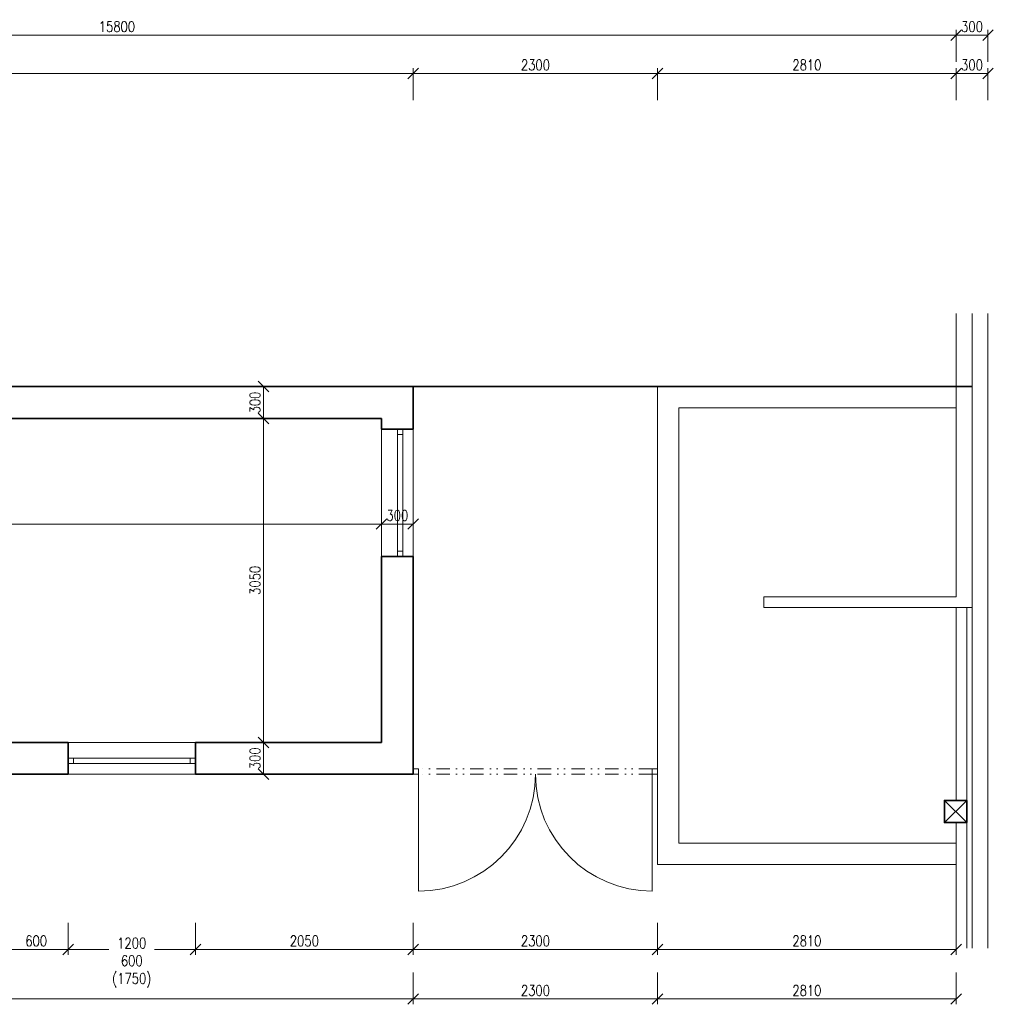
# Model space of a CAD drawing. Header units: millimetres. Extents: x -485339 to 286898, y -1189934 to 1602269.
# Tile 123 of 230: x 89040 to 98205, y -1083142 to -1073871. Entities that reach past the tile are written whole.
import ezdxf

# ---------------------------------------------------------------- set-up
doc = ezdxf.new("R2010")
doc.units = ezdxf.units.MM
doc.header["$LTSCALE"] = 10
doc.linetypes.add('DĚLICÍ2', pattern=[15.875, 6.35, -3.175, 0, -3.175, 0, -3.175])
doc.layers.get('Defpoints').update_dxf_attribs({"lineweight": 0})
for name, color, linetype, lineweight in [('St__otvory_dveře', 40, 'Continuous', 18), ('St_kóty', 132, 'Continuous', 18), ('St_lehký obvodový plášť', 152, 'Continuous', 18), ('St_otvory_okna', 40, 'Continuous', 18), ('St_sloupy_konstrukce haly', 5, 'Continuous', 35), ('St_sloupy_opláštění_půdorys', 25, 'Continuous', 35), ('St_čáry_obrys', 5, 'Continuous', 35), ('St_čáry_plné', 250, 'Continuous', 18)]:
    doc.layers.add(name, color=color, linetype=linetype, lineweight=lineweight)
doc.styles.get("Standard").update_dxf_attribs({"font": 'simplex.shx', "width": 0.8})
doc.linetypes.add('ZIGZAG', pattern='A,0.00254,-5.08,[131,ltypeshp.shx,S=5.08,R=0,X=-5.08,Y=0],-10.16,[131,ltypeshp.shx,S=5.08,R=180,X=5.08,Y=0],-5.08', length=20.32254)
doc.dimstyles.new('stavebníM50 vnitřní', dxfattribs={"dimtxt": 100, "dimasz": 100, "dimexe": 50, "dimexo": 100, "dimgap": 30, "dimtad": 1, "dimdec": 0, "dimtxsty": 'Standard', "dimblk": 'OBLIQUE', "dimcen": 2.5, "dimclrd": 256, "dimclre": 256, "dimclrt": 256, "dimadec": 0, "dimazin": 0, "dimtfac": 1, "dimtdec": 0, "dimtmove": 2, "dimatfit": 2, "dimldrblk": 'OBLIQUE', "dimfxl": 250, "dimfxlon": 1, "dimlwd": -1, "dimlwe": -1, "dimarcsym": 0})

# ---------------------------------------------------------------- blocks, each defined once
blk = doc.blocks.new('G$C96BA53D1')
at = {"layer": 'St__otvory_dveře', "ltscale": 2}
for points in [[(0, -50), (50, -50), (50, 0), (0, 0)], [(2250, -50), (2300, -50), (2300, 0), (2250, 0)]]:
    blk.add_lwpolyline(points, close=True, dxfattribs=at)
at = {"layer": 'St__otvory_dveře', "linetype": 'DĚLICÍ2', "ltscale": 2}
for points in [[(2250, 0), (50, 0)], [(2250, -50), (50, -50)]]:
    blk.add_lwpolyline(points, dxfattribs=at)
at = {"layer": 'St__otvory_dveře', "ltscale": 2}
for points in [[(50, -50), (50, -1150)], [(2250, -50), (2250, -1150)]]:
    blk.add_lwpolyline(points, dxfattribs=at)
for centre, start, end in [((50, -50), 270, 0), ((2250, -50), 180, 270)]:
    blk.add_arc(centre, 1100, start, end, dxfattribs=at)
blk = doc.blocks.new('G$C09EC9A76')
at = {"layer": 'St_otvory_okna', "ltscale": 2}
for points in [[(1200, 50), (0, 50), (0, 0), (1200, 0)], [(0, 50), (50, 50), (50, 0), (0, 0)], [(1200, 50), (1150, 50), (1150, 0), (1200, 0)]]:
    blk.add_lwpolyline(points, close=True, dxfattribs=at)
blk = doc.blocks.new('G$C0F2906C7')
at = {"layer": 'St_sloupy_opláštění_půdorys', "ltscale": 2}
blk.add_lwpolyline([(-105, -105), (105, -105), (105, 105), (-105, 105)], close=True, dxfattribs=at)
for points in [[(-105, 105), (105, -105)], [(105, 105), (-105, -105)]]:
    blk.add_lwpolyline(points, dxfattribs=at)
blk = doc.blocks.new('_OBLIQUE')
at = {"color": 0, "linetype": 'ByBlock'}
blk.add_line((-0.5, -0.5), (0.5, 0.5), dxfattribs=at)
blk = doc.blocks.new('*D6234')
at = {"layer": 'Defpoints', "color": 0}
for p in [(92745.3, -1074377.8), (82055.3, -1076025.7), (92745.3, -1077725.7)]:
    blk.add_point(p, dxfattribs=at)
at = {"layer": 'St_kóty'}
for p, q in [((82055.3, -1074627.8), (82055.3, -1074327.8)), ((82055.3, -1074377.8), (92745.3, -1074377.8)), ((92745.3, -1074627.8), (92745.3, -1074327.8))]:
    blk.add_line(p, q, dxfattribs=at)
at = {"layer": 'St_kóty', "linetype": 'ByBlock', "xscale": 100, "yscale": 100, "zscale": 100, "rotation": 180}
blk.add_blockref('_OBLIQUE', (82055.3, -1074377.8), dxfattribs=at)
at = {"layer": 'St_kóty', "linetype": 'ByBlock', "xscale": 100, "yscale": 100, "zscale": 100}
blk.add_blockref('_OBLIQUE', (92745.3, -1074377.8), dxfattribs=at)
at = {"layer": 'St_kóty', "insert": (87400.3, -1074297.8), "char_height": 100, "attachment_point": 5}
blk.add_mtext('10690', dxfattribs=at)
blk = doc.blocks.new('*D6235')
at = {"layer": 'Defpoints', "color": 0}
for p in [(95045.3, -1074377.8), (95045.3, -1077325.7), (92745.3, -1077725.7)]:
    blk.add_point(p, dxfattribs=at)
at = {"layer": 'St_kóty'}
for p, q in [((92745.3, -1074627.8), (92745.3, -1074327.8)), ((92745.3, -1074377.8), (95045.3, -1074377.8)), ((95045.3, -1074627.8), (95045.3, -1074327.8))]:
    blk.add_line(p, q, dxfattribs=at)
at = {"layer": 'St_kóty', "linetype": 'ByBlock', "xscale": 100, "yscale": 100, "zscale": 100, "rotation": 180}
blk.add_blockref('_OBLIQUE', (92745.3, -1074377.8), dxfattribs=at)
at = {"layer": 'St_kóty', "linetype": 'ByBlock', "xscale": 100, "yscale": 100, "zscale": 100}
blk.add_blockref('_OBLIQUE', (95045.3, -1074377.8), dxfattribs=at)
at = {"layer": 'St_kóty', "insert": (93895.3, -1074297.8), "char_height": 100, "attachment_point": 5}
blk.add_mtext('2300', dxfattribs=at)
blk = doc.blocks.new('*D6236')
at = {"layer": 'Defpoints', "color": 0}
for p in [(97855, -1074377.8), (97855, -1076637.5), (95045.3, -1077325.7)]:
    blk.add_point(p, dxfattribs=at)
at = {"layer": 'St_kóty'}
for p, q in [((95045.3, -1074627.8), (95045.3, -1074327.8)), ((95045.3, -1074377.8), (97855, -1074377.8)), ((97855, -1074627.8), (97855, -1074327.8))]:
    blk.add_line(p, q, dxfattribs=at)
at = {"layer": 'St_kóty', "linetype": 'ByBlock', "xscale": 100, "yscale": 100, "zscale": 100, "rotation": 180}
blk.add_blockref('_OBLIQUE', (95045.3, -1074377.8), dxfattribs=at)
at = {"layer": 'St_kóty', "linetype": 'ByBlock', "xscale": 100, "yscale": 100, "zscale": 100}
blk.add_blockref('_OBLIQUE', (97855, -1074377.8), dxfattribs=at)
at = {"layer": 'St_kóty', "insert": (96450.1, -1074297.8), "char_height": 100, "attachment_point": 5}
blk.add_mtext('2810', dxfattribs=at)
blk = doc.blocks.new('*D6237')
at = {"layer": 'Defpoints', "color": 0}
for p in [(98155, -1074377.8), (97855, -1076637.5), (98155, -1076637.5)]:
    blk.add_point(p, dxfattribs=at)
at = {"layer": 'St_kóty'}
for p, q in [((97855, -1074627.8), (97855, -1074327.8)), ((97855, -1074377.8), (98155, -1074377.8)), ((98155, -1074627.8), (98155, -1074327.8))]:
    blk.add_line(p, q, dxfattribs=at)
at = {"layer": 'St_kóty', "linetype": 'ByBlock', "xscale": 100, "yscale": 100, "zscale": 100, "rotation": 180}
blk.add_blockref('_OBLIQUE', (97855, -1074377.8), dxfattribs=at)
at = {"layer": 'St_kóty', "linetype": 'ByBlock', "xscale": 100, "yscale": 100, "zscale": 100}
blk.add_blockref('_OBLIQUE', (98155, -1074377.8), dxfattribs=at)
at = {"layer": 'St_kóty', "insert": (98005, -1074297.8), "char_height": 100, "attachment_point": 5}
blk.add_mtext('300', dxfattribs=at)
blk = doc.blocks.new('*D6243')
at = {"layer": 'Defpoints', "color": 0}
for p in [(97855, -1074017.1), (82055.3, -1076025.7), (97855, -1076637.5)]:
    blk.add_point(p, dxfattribs=at)
at = {"layer": 'St_kóty'}
for p, q in [((82055.3, -1074267.1), (82055.3, -1073967.1)), ((82055.3, -1074017.1), (97855, -1074017.1)), ((97855, -1074267.1), (97855, -1073967.1))]:
    blk.add_line(p, q, dxfattribs=at)
at = {"layer": 'St_kóty', "linetype": 'ByBlock', "xscale": 100, "yscale": 100, "zscale": 100, "rotation": 180}
blk.add_blockref('_OBLIQUE', (82055.3, -1074017.1), dxfattribs=at)
at = {"layer": 'St_kóty', "linetype": 'ByBlock', "xscale": 100, "yscale": 100, "zscale": 100}
blk.add_blockref('_OBLIQUE', (97855, -1074017.1), dxfattribs=at)
at = {"layer": 'St_kóty', "insert": (89955.1, -1073937.1), "char_height": 100, "attachment_point": 5}
blk.add_mtext('15800', dxfattribs=at)
blk = doc.blocks.new('*D6244')
at = {"layer": 'Defpoints', "color": 0}
for p in [(98155, -1074017.1), (97855, -1076637.5), (98155, -1076637.5)]:
    blk.add_point(p, dxfattribs=at)
at = {"layer": 'St_kóty'}
for p, q in [((97855, -1074267.1), (97855, -1073967.1)), ((97855, -1074017.1), (98155, -1074017.1)), ((98155, -1074267.1), (98155, -1073967.1))]:
    blk.add_line(p, q, dxfattribs=at)
at = {"layer": 'St_kóty', "linetype": 'ByBlock', "xscale": 100, "yscale": 100, "zscale": 100, "rotation": 180}
blk.add_blockref('_OBLIQUE', (97855, -1074017.1), dxfattribs=at)
at = {"layer": 'St_kóty', "linetype": 'ByBlock', "xscale": 100, "yscale": 100, "zscale": 100}
blk.add_blockref('_OBLIQUE', (98155, -1074017.1), dxfattribs=at)
at = {"layer": 'St_kóty', "insert": (98005, -1073937.1), "char_height": 100, "attachment_point": 5}
blk.add_mtext('300', dxfattribs=at)
blk = doc.blocks.new('*D6285')
at = {"layer": 'Defpoints', "color": 0}
for p in [(92445.3, -1077625.7), (92445.3, -1078619.7), (85045.3, -1079025.7)]:
    blk.add_point(p, dxfattribs=at)
at = {"layer": 'St_kóty'}
for p, q in [((92445.3, -1078369.7), (92445.3, -1078669.7)), ((85045.3, -1078869.7), (85045.3, -1078569.7)), ((85045.3, -1078619.7), (92445.3, -1078619.7))]:
    blk.add_line(p, q, dxfattribs=at)
at = {"layer": 'St_kóty', "linetype": 'ByBlock', "xscale": 100, "yscale": 100, "zscale": 100, "rotation": 180}
blk.add_blockref('_OBLIQUE', (85045.3, -1078619.7), dxfattribs=at)
at = {"layer": 'St_kóty', "linetype": 'ByBlock', "xscale": 100, "yscale": 100, "zscale": 100}
blk.add_blockref('_OBLIQUE', (92445.3, -1078619.7), dxfattribs=at)
at = {"layer": 'St_kóty', "insert": (88745.3, -1078539.7), "char_height": 100, "attachment_point": 5}
blk.add_mtext('7400', dxfattribs=at)
blk = doc.blocks.new('*D6286')
at = {"layer": 'Defpoints', "color": 0}
for p in [(92745.3, -1077325.7), (92445.3, -1077625.7), (92745.3, -1078619.7)]:
    blk.add_point(p, dxfattribs=at)
at = {"layer": 'St_kóty'}
for p, q in [((92445.3, -1078369.7), (92445.3, -1078669.7)), ((92745.3, -1078369.7), (92745.3, -1078669.7)), ((92445.3, -1078619.7), (92745.3, -1078619.7))]:
    blk.add_line(p, q, dxfattribs=at)
at = {"layer": 'St_kóty', "linetype": 'ByBlock', "xscale": 100, "yscale": 100, "zscale": 100, "rotation": 180}
blk.add_blockref('_OBLIQUE', (92445.3, -1078619.7), dxfattribs=at)
at = {"layer": 'St_kóty', "linetype": 'ByBlock', "xscale": 100, "yscale": 100, "zscale": 100}
blk.add_blockref('_OBLIQUE', (92745.3, -1078619.7), dxfattribs=at)
at = {"layer": 'St_kóty', "insert": (92595.3, -1078539.7), "char_height": 100, "attachment_point": 5}
blk.add_mtext('300', dxfattribs=at)
blk = doc.blocks.new('*D6298')
at = {"layer": 'Defpoints', "color": 0}
for p in [(90695.3, -1080675.7), (91335.3, -1080675.7), (90695.3, -1080975.7)]:
    blk.add_point(p, dxfattribs=at)
at = {"layer": 'St_kóty'}
for p, q in [((91085.3, -1080675.7), (91385.3, -1080675.7)), ((91335.3, -1080975.7), (91335.3, -1080675.7)), ((91085.3, -1080975.7), (91385.3, -1080975.7))]:
    blk.add_line(p, q, dxfattribs=at)
at = {"layer": 'St_kóty', "linetype": 'ByBlock', "xscale": 100, "yscale": 100, "zscale": 100}
for p, rotation in [((91335.3, -1080675.7), 90), ((91335.3, -1080975.7), 270)]:
    blk.add_blockref('_OBLIQUE', p, dxfattribs=dict(at, rotation=rotation))
at = {"layer": 'St_kóty', "insert": (91255.3, -1080825.7), "char_height": 100, "attachment_point": 5, "rotation": 90}
blk.add_mtext('300', dxfattribs=at)
blk = doc.blocks.new('*D6299')
at = {"layer": 'Defpoints', "color": 0}
for p in [(91335.3, -1077625.7), (92445.3, -1077625.7), (90695.3, -1080675.7)]:
    blk.add_point(p, dxfattribs=at)
at = {"layer": 'St_kóty'}
for p, q in [((91585.3, -1077625.7), (91285.3, -1077625.7)), ((91335.3, -1080675.7), (91335.3, -1077625.7)), ((91085.3, -1080675.7), (91385.3, -1080675.7))]:
    blk.add_line(p, q, dxfattribs=at)
at = {"layer": 'St_kóty', "linetype": 'ByBlock', "xscale": 100, "yscale": 100, "zscale": 100}
for p, rotation in [((91335.3, -1077625.7), 90), ((91335.3, -1080675.7), 270)]:
    blk.add_blockref('_OBLIQUE', p, dxfattribs=dict(at, rotation=rotation))
at = {"layer": 'St_kóty', "insert": (91255.3, -1079150.7), "char_height": 100, "attachment_point": 5, "rotation": 90}
blk.add_mtext('3050', dxfattribs=at)
blk = doc.blocks.new('*D6300')
at = {"layer": 'Defpoints', "color": 0}
for p in [(91335.3, -1077325.7), (92445.3, -1077325.7), (92445.3, -1077625.7)]:
    blk.add_point(p, dxfattribs=at)
at = {"layer": 'St_kóty'}
for p, q in [((91585.3, -1077325.7), (91285.3, -1077325.7)), ((91335.3, -1077625.7), (91335.3, -1077325.7)), ((91585.3, -1077625.7), (91285.3, -1077625.7))]:
    blk.add_line(p, q, dxfattribs=at)
at = {"layer": 'St_kóty', "linetype": 'ByBlock', "xscale": 100, "yscale": 100, "zscale": 100}
for p, rotation in [((91335.3, -1077325.7), 90), ((91335.3, -1077625.7), 270)]:
    blk.add_blockref('_OBLIQUE', p, dxfattribs=dict(at, rotation=rotation))
at = {"layer": 'St_kóty', "insert": (91255.3, -1077475.7), "char_height": 100, "attachment_point": 5, "rotation": 90}
blk.add_mtext('300', dxfattribs=at)
blk = doc.blocks.new('*D6321')
at = {"layer": 'Defpoints', "color": 0}
for p in [(88895.3, -1081271.3), (89495.3, -1081271.3), (89495.3, -1082624.9)]:
    blk.add_point(p, dxfattribs=at)
at = {"layer": 'St_kóty'}
for p, q in [((88895.3, -1082374.9), (88895.3, -1082674.9)), ((89495.3, -1082374.9), (89495.3, -1082674.9)), ((88895.3, -1082624.9), (89495.3, -1082624.9))]:
    blk.add_line(p, q, dxfattribs=at)
at = {"layer": 'St_kóty', "linetype": 'ByBlock', "xscale": 100, "yscale": 100, "zscale": 100, "rotation": 180}
blk.add_blockref('_OBLIQUE', (88895.3, -1082624.9), dxfattribs=at)
at = {"layer": 'St_kóty', "linetype": 'ByBlock', "xscale": 100, "yscale": 100, "zscale": 100}
blk.add_blockref('_OBLIQUE', (89495.3, -1082624.9), dxfattribs=at)
at = {"layer": 'St_kóty', "insert": (89195.3, -1082544.9), "char_height": 100, "attachment_point": 5}
blk.add_mtext('600', dxfattribs=at)
blk = doc.blocks.new('*D6322')
at = {"layer": 'Defpoints', "color": 0}
for p in [(89495.3, -1081271.3), (90695.3, -1081271.3), (90695.3, -1082624.9)]:
    blk.add_point(p, dxfattribs=at)
at = {"layer": 'St_kóty'}
for p, q in [((89495.3, -1082374.9), (89495.3, -1082674.9)), ((90695.3, -1082374.9), (90695.3, -1082674.9)), ((89495.3, -1082624.9), (89880.5, -1082624.9)), ((90695.3, -1082624.9), (90310, -1082624.9))]:
    blk.add_line(p, q, dxfattribs=at)
at = {"layer": 'St_kóty', "linetype": 'ByBlock', "xscale": 100, "yscale": 100, "zscale": 100, "rotation": 180}
blk.add_blockref('_OBLIQUE', (89495.3, -1082624.9), dxfattribs=at)
at = {"layer": 'St_kóty', "linetype": 'ByBlock', "xscale": 100, "yscale": 100, "zscale": 100}
blk.add_blockref('_OBLIQUE', (90695.3, -1082624.9), dxfattribs=at)
at = {"layer": 'St_kóty', "insert": (90095.3, -1082748.6), "char_height": 100, "attachment_point": 5}
blk.add_mtext('1200\\P600\\P(1750)', dxfattribs=at)
blk = doc.blocks.new('*D6323')
at = {"layer": 'Defpoints', "color": 0}
for p in [(90695.3, -1081271.3), (92745.3, -1081271.3), (92745.3, -1082624.9)]:
    blk.add_point(p, dxfattribs=at)
at = {"layer": 'St_kóty'}
for p, q in [((90695.3, -1082374.9), (90695.3, -1082674.9)), ((92745.3, -1082374.9), (92745.3, -1082674.9)), ((90695.3, -1082624.9), (92745.3, -1082624.9))]:
    blk.add_line(p, q, dxfattribs=at)
at = {"layer": 'St_kóty', "linetype": 'ByBlock', "xscale": 100, "yscale": 100, "zscale": 100, "rotation": 180}
blk.add_blockref('_OBLIQUE', (90695.3, -1082624.9), dxfattribs=at)
at = {"layer": 'St_kóty', "linetype": 'ByBlock', "xscale": 100, "yscale": 100, "zscale": 100}
blk.add_blockref('_OBLIQUE', (92745.3, -1082624.9), dxfattribs=at)
at = {"layer": 'St_kóty', "insert": (91720.3, -1082544.9), "char_height": 100, "attachment_point": 5}
blk.add_mtext('2050', dxfattribs=at)
blk = doc.blocks.new('*D6324')
at = {"layer": 'Defpoints', "color": 0}
for p in [(92745.3, -1081271.3), (95045.3, -1082121.3), (95045.3, -1082624.9)]:
    blk.add_point(p, dxfattribs=at)
at = {"layer": 'St_kóty'}
for p, q in [((92745.3, -1082374.9), (92745.3, -1082674.9)), ((95045.3, -1082374.9), (95045.3, -1082674.9)), ((92745.3, -1082624.9), (95045.3, -1082624.9))]:
    blk.add_line(p, q, dxfattribs=at)
at = {"layer": 'St_kóty', "linetype": 'ByBlock', "xscale": 100, "yscale": 100, "zscale": 100, "rotation": 180}
blk.add_blockref('_OBLIQUE', (92745.3, -1082624.9), dxfattribs=at)
at = {"layer": 'St_kóty', "linetype": 'ByBlock', "xscale": 100, "yscale": 100, "zscale": 100}
blk.add_blockref('_OBLIQUE', (95045.3, -1082624.9), dxfattribs=at)
at = {"layer": 'St_kóty', "insert": (93895.3, -1082544.9), "char_height": 100, "attachment_point": 5}
blk.add_mtext('2300', dxfattribs=at)
blk = doc.blocks.new('*D6325')
at = {"layer": 'Defpoints', "color": 0}
for p in [(95045.3, -1082121.3), (97855, -1082121.3), (97855, -1082624.9)]:
    blk.add_point(p, dxfattribs=at)
at = {"layer": 'St_kóty'}
for p, q in [((95045.3, -1082374.9), (95045.3, -1082674.9)), ((97855, -1082374.9), (97855, -1082674.9)), ((95045.3, -1082624.9), (97855, -1082624.9))]:
    blk.add_line(p, q, dxfattribs=at)
at = {"layer": 'St_kóty', "linetype": 'ByBlock', "xscale": 100, "yscale": 100, "zscale": 100, "rotation": 180}
blk.add_blockref('_OBLIQUE', (95045.3, -1082624.9), dxfattribs=at)
at = {"layer": 'St_kóty', "linetype": 'ByBlock', "xscale": 100, "yscale": 100, "zscale": 100}
blk.add_blockref('_OBLIQUE', (97855, -1082624.9), dxfattribs=at)
at = {"layer": 'St_kóty', "insert": (96450.1, -1082544.9), "char_height": 100, "attachment_point": 5}
blk.add_mtext('2810', dxfattribs=at)
blk = doc.blocks.new('*D6331')
at = {"layer": 'Defpoints', "color": 0}
for p in [(92745.3, -1079950.7), (83245.3, -1080525.7), (92745.3, -1083091.6)]:
    blk.add_point(p, dxfattribs=at)
at = {"layer": 'St_kóty'}
for p, q in [((83245.3, -1082841.6), (83245.3, -1083141.6)), ((92745.3, -1082841.6), (92745.3, -1083141.6)), ((83245.3, -1083091.6), (92745.3, -1083091.6))]:
    blk.add_line(p, q, dxfattribs=at)
at = {"layer": 'St_kóty', "linetype": 'ByBlock', "xscale": 100, "yscale": 100, "zscale": 100, "rotation": 180}
blk.add_blockref('_OBLIQUE', (83245.3, -1083091.6), dxfattribs=at)
at = {"layer": 'St_kóty', "linetype": 'ByBlock', "xscale": 100, "yscale": 100, "zscale": 100}
blk.add_blockref('_OBLIQUE', (92745.3, -1083091.6), dxfattribs=at)
at = {"layer": 'St_kóty', "insert": (87995.3, -1083011.6), "char_height": 100, "attachment_point": 5}
blk.add_mtext('9500', dxfattribs=at)
blk = doc.blocks.new('*D6332')
at = {"layer": 'Defpoints', "color": 0}
for p in [(92745.3, -1079950.7), (95045.3, -1079950.7), (95045.3, -1083091.6)]:
    blk.add_point(p, dxfattribs=at)
at = {"layer": 'St_kóty'}
for p, q in [((92745.3, -1082841.6), (92745.3, -1083141.6)), ((95045.3, -1082841.6), (95045.3, -1083141.6)), ((92745.3, -1083091.6), (95045.3, -1083091.6))]:
    blk.add_line(p, q, dxfattribs=at)
at = {"layer": 'St_kóty', "linetype": 'ByBlock', "xscale": 100, "yscale": 100, "zscale": 100, "rotation": 180}
blk.add_blockref('_OBLIQUE', (92745.3, -1083091.6), dxfattribs=at)
at = {"layer": 'St_kóty', "linetype": 'ByBlock', "xscale": 100, "yscale": 100, "zscale": 100}
blk.add_blockref('_OBLIQUE', (95045.3, -1083091.6), dxfattribs=at)
at = {"layer": 'St_kóty', "insert": (93895.3, -1083011.6), "char_height": 100, "attachment_point": 5}
blk.add_mtext('2300', dxfattribs=at)
blk = doc.blocks.new('*D6333')
at = {"layer": 'Defpoints', "color": 0}
for p in [(95045.3, -1079950.7), (97855, -1081825.7), (97855, -1083091.6)]:
    blk.add_point(p, dxfattribs=at)
at = {"layer": 'St_kóty'}
for p, q in [((95045.3, -1082841.6), (95045.3, -1083141.6)), ((97855, -1082841.6), (97855, -1083141.6)), ((95045.3, -1083091.6), (97855, -1083091.6))]:
    blk.add_line(p, q, dxfattribs=at)
at = {"layer": 'St_kóty', "linetype": 'ByBlock', "xscale": 100, "yscale": 100, "zscale": 100, "rotation": 180}
blk.add_blockref('_OBLIQUE', (95045.3, -1083091.6), dxfattribs=at)
at = {"layer": 'St_kóty', "linetype": 'ByBlock', "xscale": 100, "yscale": 100, "zscale": 100}
blk.add_blockref('_OBLIQUE', (97855, -1083091.6), dxfattribs=at)
at = {"layer": 'St_kóty', "insert": (96450.1, -1083011.6), "char_height": 100, "attachment_point": 5}
blk.add_mtext('2810', dxfattribs=at)

msp = doc.modelspace()

# ---------------------------------------------------------------- linework, layer by layer
at = {"layer": 'St_lehký obvodový plášť', "ltscale": 2}
for points in [[(98005, -1076637.5), (98005, -1082613.2)], [(97955, -1079405.7), (97955, -1082613.2)]]:
    msp.add_lwpolyline(points, dxfattribs=at)
at = {"layer": 'St_sloupy_konstrukce haly', "linetype": 'ZIGZAG', "ltscale": 0.5}
msp.add_lwpolyline([(98005, -1077325.7), (92745.3, -1077325.7)], dxfattribs=at)
at = {"layer": 'St_čáry_obrys', "ltscale": 2}
for points in [[(92745.3, -1077325.7), (82055.3, -1077325.7)], [(92745.3, -1077725.7), (92745.3, -1077325.7)], [(92445.3, -1077625.7), (83545.3, -1077625.7)], [(92445.3, -1077725.7), (92445.3, -1077625.7)], [(92745.3, -1077725.7), (92445.3, -1077725.7)], [(92745.3, -1078925.7), (92445.3, -1078925.7)], [(92445.3, -1080675.7), (92445.3, -1078925.7)], [(92745.3, -1080975.7), (92745.3, -1078925.7)], [(89495.3, -1080675.7), (88895.3, -1080675.7)], [(89495.3, -1080975.7), (89495.3, -1080675.7)], [(92445.3, -1080675.7), (90695.3, -1080675.7)], [(90695.3, -1080975.7), (90695.3, -1080675.7)], [(89495.3, -1080975.7), (88895.3, -1080975.7)], [(92745.3, -1080975.7), (90695.3, -1080975.7)]]:
    msp.add_lwpolyline(points, dxfattribs=at)
at = {"layer": 'St_čáry_plné'}
for p, q in [((92445.3, -1078925.7), (92445.3, -1077725.7)), ((92745.3, -1078925.7), (92745.3, -1077725.7)), ((89495.3, -1080675.7), (90695.3, -1080675.7)), ((89495.3, -1080975.7), (90695.3, -1080975.7))]:
    msp.add_line(p, q, dxfattribs=at)
at = {"layer": 'St_čáry_plné', "ltscale": 2}
for points in [[(97855, -1076637.5), (97855, -1079305.7)], [(98155, -1076637.5), (98155, -1082613.2)], [(95045.3, -1081825.7), (95045.3, -1077325.7)], [(95245.3, -1081625.7), (95245.3, -1077525.7)], [(96045.3, -1079405.7), (96045.3, -1079305.7)], [(96045.3, -1079305.7), (97855, -1079305.7)], [(96045.3, -1079405.7), (98005, -1079405.7)], [(97855, -1079405.7), (97855, -1081221.3)], [(97855, -1081431.3), (97855, -1082613.2)]]:
    msp.add_lwpolyline(points, dxfattribs=at)
at = {"layer": 'St_čáry_plné'}
for points in [[(95045.3, -1077325.7), (97855, -1077325.7)], [(95245.3, -1077525.7), (97855, -1077525.7)], [(95245.3, -1081625.7), (97855, -1081625.7)], [(95045.3, -1081825.7), (97855, -1081825.7)]]:
    msp.add_lwpolyline(points, dxfattribs=at)

# ---------------------------------------------------------------- block references
at = {"layer": 'St__otvory_dveře'}
msp.add_blockref('G$C96BA53D1', (92745.3, -1080925.7), dxfattribs=at)
at = {"layer": 'St_otvory_okna', "ltscale": 2, "rotation": 90}
msp.add_blockref('G$C09EC9A76', (92645.3, -1078925.7), dxfattribs=at)
at = {"layer": 'St_otvory_okna', "ltscale": 2}
msp.add_blockref('G$C09EC9A76', (89495.3, -1080875.7), dxfattribs=at)
at = {"layer": 'St_sloupy_opláštění_půdorys', "ltscale": 2, "rotation": 90}
msp.add_blockref('G$C0F2906C7', (97850, -1081326.3), dxfattribs=at)

# ---------------------------------------------------------------- dimensions: what is measured, and where the dimension line sits
at = {"layer": 'St_kóty'}
for base, p1, p2, picture, middle in [((97855, -1074017.1), (82055.3, -1076025.7), (97855, -1076637.5), '*D6243', (89955.1, -1073937.1)), ((98155, -1074017.1), (97855, -1076637.5), (98155, -1076637.5), '*D6244', (98005, -1073937.1)), ((92745.3, -1074377.8), (82055.3, -1076025.7), (92745.3, -1077725.7), '*D6234', (87400.3, -1074297.8)), ((95045.3, -1074377.8), (92745.3, -1077725.7), (95045.3, -1077325.7), '*D6235', (93895.3, -1074297.8)), ((97855, -1074377.8), (95045.3, -1077325.7), (97855, -1076637.5), '*D6236', (96450.1, -1074297.8)), ((98155, -1074377.8), (97855, -1076637.5), (98155, -1076637.5), '*D6237', (98005, -1074297.8)), ((92745.3, -1078619.7), (92445.3, -1077625.7), (92745.3, -1077325.7), '*D6286', (92595.3, -1078539.7)), ((92445.3, -1078619.7), (85045.3, -1079025.7), (92445.3, -1077625.7), '*D6285', (88745.3, -1078539.7)), ((92745.3, -1083091.6), (83245.3, -1080525.7), (92745.3, -1079950.7), '*D6331', (87995.3, -1083011.6)), ((95045.3, -1083091.6), (92745.3, -1079950.7), (95045.3, -1079950.7), '*D6332', (93895.3, -1083011.6)), ((97855, -1083091.6), (95045.3, -1079950.7), (97855, -1081825.7), '*D6333', (96450.1, -1083011.6)), ((89495.3, -1082624.9), (88895.3, -1081271.3), (89495.3, -1081271.3), '*D6321', (89195.3, -1082544.9)), ((92745.3, -1082624.9), (90695.3, -1081271.3), (92745.3, -1081271.3), '*D6323', (91720.3, -1082544.9)), ((95045.3, -1082624.9), (92745.3, -1081271.3), (95045.3, -1082121.3), '*D6324', (93895.3, -1082544.9)), ((97855, -1082624.9), (95045.3, -1082121.3), (97855, -1082121.3), '*D6325', (96450.1, -1082544.9))]:
    dim = msp.add_linear_dim(base=base, p1=p1, p2=p2, dimstyle='stavebníM50 vnitřní', dxfattribs=at)
    dim.commit()
    dim.dimension.update_dxf_attribs({"geometry": picture, "text_midpoint": middle})
for base, p1, p2, picture, middle in [((91335.3, -1077325.7), (92445.3, -1077625.7), (92445.3, -1077325.7), '*D6300', (91255.3, -1077475.7)), ((91335.3, -1077625.7), (90695.3, -1080675.7), (92445.3, -1077625.7), '*D6299', (91255.3, -1079150.7)), ((91335.3, -1080675.7), (90695.3, -1080975.7), (90695.3, -1080675.7), '*D6298', (91255.3, -1080825.7))]:
    dim = msp.add_linear_dim(base=base, p1=p1, p2=p2, angle=90, dimstyle='stavebníM50 vnitřní', dxfattribs=at)
    dim.commit()
    dim.dimension.update_dxf_attribs({"geometry": picture, "text_midpoint": middle})
dim = msp.add_linear_dim(base=(90695.3, -1082624.9), p1=(89495.3, -1081271.3), p2=(90695.3, -1081271.3), text='<>\\P600\\P(1750)', dimstyle='stavebníM50 vnitřní', override={"dimtxsty": 'Standard'}, dxfattribs=at)
dim.commit()
dim.dimension.update_dxf_attribs({"geometry": '*D6322', "text_midpoint": (90095.3, -1082748.6), "dimtype": 160})

doc.saveas('drawing.dxf')
